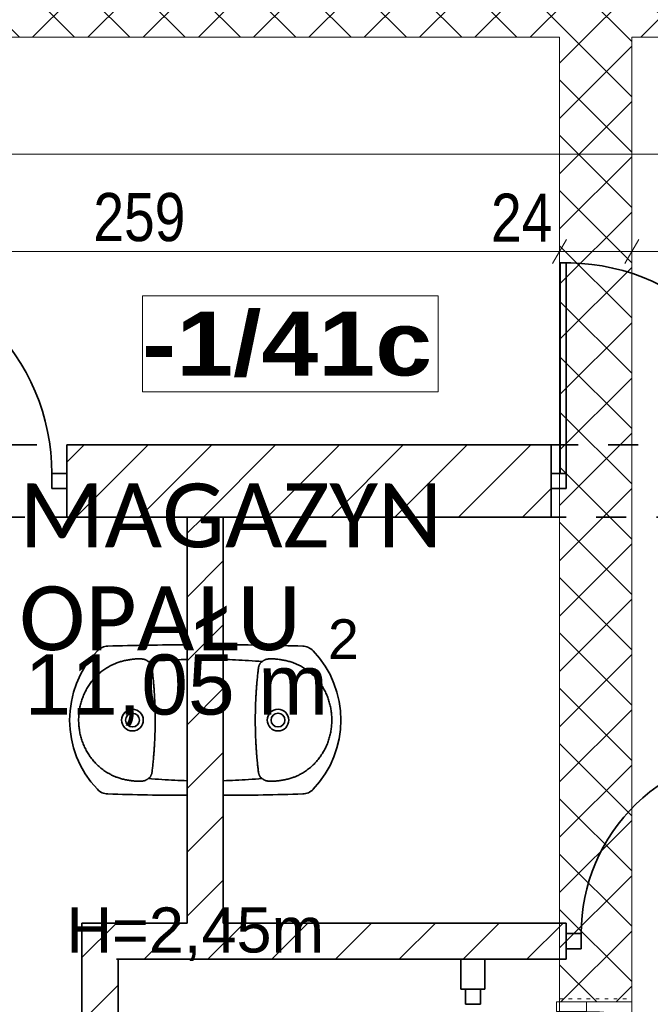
# Model space of a CAD drawing. Header units: centimetres. Extents: x 18292 to 3593338517, y 11794 to 62103.
# Tile 76 of 147: x 898356164 to 898356374, y 55937 to 56265. Entities that reach past the tile are written whole.
import ezdxf

# ---------------------------------------------------------------- set-up
doc = ezdxf.new("R2010")
doc.units = ezdxf.units.CM
doc.header["$MEASUREMENT"] = 0
for name, pattern in [('Dashed-002', [20, 10, -10]), ('Kreski-Szerokie', [3, 1.2, -1.8]), ('Przerywana', [48, 24, -24])]:
    doc.linetypes.add(name, pattern=pattern)
for name, color, linetype in [('499-Wymiary i opisy', 7, 'Continuous'), ('___WYBURZENIA', 7, 'Continuous'), ('__PROJEKTOWANE', 7, 'Continuous'), ('MF-NR', 7, 'Continuous'), ('MF_NR', 7, 'Continuous'), ('MF_OPISY', 7, 'Continuous'), ('MF_WIDOK', 7, 'Continuous')]:
    doc.layers.add(name, color=color, linetype=linetype)
doc.styles.add('GENERATED_STYLE_2', font='txt')
doc.styles.add('GENERATED_STYLE_4', font='txt')
doc.styles.add('GENERATED_STYLE_5', font='txt')
doc.styles.add('GENERATED_STYLE_7', font='txt')
doc.dimstyles.new('GENERATED_STYLE__1', dxfattribs={"dimtxt": 16, "dimasz": 6.08, "dimexe": 0.18, "dimexo": 0.0625, "dimgap": 0.09, "dimtad": 1, "dimtih": 1, "dimtoh": 1, "dimdec": 0, "dimzin": 0, "dimdsep": 46, "dimtxsty": 'GENERATED_STYLE_4', "dimblk": 'ARROWHEAD_2', "dimblk1": 'ARROWHEAD_2', "dimblk2": 'ARROWHEAD_2', "dimcen": 0.09, "dimse1": 1, "dimse2": 1, "dimclrd": 7, "dimclre": 7, "dimclrt": 7, "dimadec": 0, "dimazin": 0, "dimtfac": 1, "dimtdec": 4, "dimtmove": 0, "dimatfit": 3, "dimfxl": 0, "dimtolj": 1, "dimtzin": 0, "dimarcsym": 0})
pattern_1 = [(45, (903196041.254, 3898003.605), (-10.606601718, 10.606601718), [])]
pattern_2 = [(45, (903196041.254, 3898003.605), (-9.192387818, 9.192387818), []), (135, (903196041.254, 3898003.605), (9.192387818, 9.192387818), [])]

# ---------------------------------------------------------------- blocks, each defined once
blk = doc.blocks.new('Drzwi metalowe 21_4')
at = {"layer": '__PROJEKTOWANE', "color": 7, "linetype": 'Continuous', "lineweight": 13}
blk.add_line((41.8, 0), (41.8, 83.6), dxfattribs=at)
at = {"layer": '__PROJEKTOWANE', "color": 150, "linetype": 'Continuous', "lineweight": 13}
for p, q in [((-45, 15), (-49.3, 15)), ((-45, 15), (-49.3, 15)), ((-45, 15), (-45, 0)), ((-45, 15), (-45, 0)), ((-45, 15), (-45, 0)), ((45, 15), (45, 0)), ((45, 15), (45, 0)), ((45, 15), (45, 0)), ((45, 15), (49.3, 15)), ((45, 15), (49.3, 15)), ((-45, 0), (-45, -9)), ((-45, 0), (-45, -9)), ((45, 0), (45, -9)), ((45, 0), (45, -9)), ((-45, -9), (-49.3, -9)), ((-45, -9), (-49.3, -9)), ((45, -9), (49.3, -9)), ((45, -9), (49.3, -9))]:
    blk.add_line(p, q, dxfattribs=at)
at = {"layer": '__PROJEKTOWANE', "color": 7, "linetype": 'Przerywana', "lineweight": 13}
for p, q in [((-45, 15), (45, 15)), ((-45, -9), (45, -9))]:
    blk.add_line(p, q, dxfattribs=at)
at = {"layer": '__PROJEKTOWANE', "color": 7, "linetype": 'Continuous', "lineweight": 15}
for p, q in [((-41.8, 0), (-45, 0)), ((-45, 0), (-45, -10)), ((-41.8, -10), (-41.8, 0)), ((45, 0), (41.8, 0)), ((41.8, 0), (41.8, -10)), ((45, -10), (45, 0)), ((-45, -10), (-41.8, -10)), ((41.8, -10), (45, -10))]:
    blk.add_line(p, q, dxfattribs=at)
at = {"layer": '__PROJEKTOWANE', "color": 7, "linetype": 'Continuous', "lineweight": 13}
blk.add_arc((41.8, 0), 83.6, 90, 180, dxfattribs=at)
blk = doc.blocks.new('*D360', base_point=(903196041.25, 3898003.61))
at = {"layer": '499-Wymiary i opisy', "color": 7, "linetype": 'Continuous', "lineweight": 13}
for p, q in [((898356087.28, 56191.79), (898356082.66, 56183.79)), ((898356084.97, 56181.79), (898356084.97, 56193.79)), ((898356346.1, 56191.79), (898356341.48, 56183.79)), ((898356343.79, 56181.79), (898356343.79, 56193.79)), ((898356081.06, 56187.79), (898356084.97, 56187.79)), ((898356084.97, 56187.79), (898356343.79, 56187.79))]:
    blk.add_line(p, q, dxfattribs=at)
at = {"layer": '499-Wymiary i opisy', "color": 7, "lineweight": 13, "char_height": 16, "attachment_point": 7, "style": 'GENERATED_STYLE_4'}
for s, insert in [('\\A1;{\\pql;\\fArial Narrow|b0|i0|c238|p34;259}', (898356188.78, 56190.99)), ('\\A1;{\\pql;\\fArial Narrow|b0|i0|c238|p34;24}', (898356321, 56190.99))]:
    blk.add_mtext(s, dxfattribs=dict(at, insert=insert))
blk = doc.blocks.new('ARROWHEAD_2')
at = {"color": 0, "linetype": 'Continuous', "lineweight": 0}
for p, q in [((-0.378, -0.655), (0.378, 0.655)), ((0, 0), (-1, 0))]:
    blk.add_line(p, q, dxfattribs=at)
blk = doc.blocks.new('*D361', base_point=(903196041.25, 3898003.61))
at = {"layer": '499-Wymiary i opisy', "color": 7, "linetype": 'Continuous', "lineweight": 13}
for p, q in [((898356346.1, 56191.79), (898356341.48, 56183.79)), ((898356343.79, 56181.79), (898356343.79, 56193.79)), ((898356370.1, 56191.79), (898356365.48, 56183.79)), ((898356367.79, 56181.79), (898356367.79, 56193.79)), ((898356343.79, 56187.79), (898356367.79, 56187.79))]:
    blk.add_line(p, q, dxfattribs=at)
blk = doc.blocks.new('*D362', base_point=(903196041.25, 3898003.61))
at = {"layer": '499-Wymiary i opisy', "color": 7, "linetype": 'Continuous', "lineweight": 13}
for p, q in [((898356370.1, 56191.79), (898356365.48, 56183.79)), ((898356367.79, 56181.79), (898356367.79, 56193.79)), ((898356651.28, 56191.79), (898356646.66, 56183.79)), ((898356648.97, 56181.79), (898356648.97, 56193.79)), ((898356367.79, 56187.79), (898356648.97, 56187.79))]:
    blk.add_line(p, q, dxfattribs=at)
at = {"layer": '499-Wymiary i opisy', "color": 7, "lineweight": 13, "char_height": 16, "attachment_point": 7, "style": 'GENERATED_STYLE_4'}
for s, insert in [('\\A1;{\\pql;\\fArial Narrow|b0|i0|c238|p34;281}', (898356482.78, 56190.99)), ('\\A1;{\\pql;\\fArial Narrow|b0|i0|c238|p34;12}', (898356626.18, 56190.99))]:
    blk.add_mtext(s, dxfattribs=dict(at, insert=insert))

msp = doc.modelspace()

# ---------------------------------------------------------------- hatches: boundary and pattern name
at = {"layer": '___WYBURZENIA', "linetype": 'Continuous', "lineweight": 35}
h = msp.add_hatch(dxfattribs=at)
h.set_pattern_fill('bloczki_ceramiczne_0006', color=30, style=0, pattern_type=2)
h.set_pattern_definition(pattern_1)
h.paths.add_polyline_path([(898356340.97, 56123.49), (898356179.97, 56123.49), (898356179.97, 56099.49), (898356340.97, 56099.49)])
h = msp.add_hatch(dxfattribs=at)
h.set_pattern_fill('bloczki_ceramiczne_0006', color=30, style=0, pattern_type=2)
h.set_pattern_definition(pattern_1)
h.paths.add_polyline_path([(898356184.97, 55964.49), (898356184.97, 55820.49), (898356196.97, 55820.49), (898356196.97, 55952.49), (898356345.97, 55952.49), (898356345.97, 55964.49), (898356231.97, 55964.49), (898356231.97, 56099.49), (898356219.97, 56099.49), (898356219.97, 55964.49), (898356196.47, 55964.49)])
at = {"layer": '__PROJEKTOWANE', "linetype": 'Continuous', "lineweight": 0, "true_color": 0x000000}
h = msp.add_hatch(dxfattribs=at)
h.set_pattern_fill('Concrete_Block_0006', color=18, style=0, pattern_type=2)
h.set_pattern_definition(pattern_2)
h.paths.add_polyline_path([(898356084.97, 56258.99), (898356660.97, 56258.99), (898356660.97, 56282.99), (898356084.97, 56282.99)])
h = msp.add_hatch(dxfattribs=at)
h.set_pattern_fill('Concrete_Block_0006', color=18, style=0, pattern_type=2)
h.set_pattern_definition(pattern_2)
h.paths.add_polyline_path([(898356343.79, 56258.99), (898356343.79, 55938.32), (898356367.79, 55938.32), (898356367.79, 56258.99)])

# ---------------------------------------------------------------- linework, layer by layer
at = {"layer": '___WYBURZENIA', "color": 30, "linetype": 'Continuous', "lineweight": 35}
for p, q in [((898356343.97, 56113.99), (898356343.97, 56183.97)), ((898356345.97, 56113.99), (898356345.97, 56183.99)), ((898356179.97, 56123.49), (898356340.97, 56123.49)), ((898356179.97, 56123.49), (898356179.97, 56099.49)), ((898356340.97, 56123.49), (898356340.97, 56099.49)), ((898356174.97, 56108.99), (898356174.97, 56113.99)), ((898356174.97, 56113.99), (898356179.97, 56113.99)), ((898356345.97, 56113.99), (898356340.97, 56113.99)), ((898356345.97, 56108.99), (898356345.97, 56113.99)), ((898356179.97, 56111.49), (898356179.97, 56108.99)), ((898356340.97, 56111.49), (898356340.97, 56108.99)), ((898356179.97, 56108.99), (898356174.97, 56108.99)), ((898356340.97, 56108.99), (898356345.97, 56108.99)), ((898356340.97, 56099.49), (898356179.97, 56099.49)), ((898356219.97, 56099.49), (898356219.97, 55964.49)), ((898356231.97, 56099.49), (898356231.97, 55964.49)), ((898356219.97, 56056.99), (898356219.97, 56006.99)), ((898356231.97, 56006.99), (898356231.97, 56056.99)), ((898356184.97, 55820.49), (898356184.97, 55964.49)), ((898356184.97, 55964.49), (898356219.97, 55964.49)), ((898356196.47, 55964.49), (898356219.97, 55964.49)), ((898356231.97, 55964.49), (898356345.97, 55964.49)), ((898356345.97, 55964.49), (898356345.97, 55952.49)), ((898356350.97, 55960.99), (898356345.97, 55960.99)), ((898356350.97, 55955.99), (898356350.97, 55960.99)), ((898356345.97, 55958.49), (898356345.97, 55955.99)), ((898356345.97, 55955.99), (898356350.97, 55955.99)), ((898356184.97, 55950.49), (898356184.97, 55952.49)), ((898356196.47, 55952.49), (898356345.97, 55952.49)), ((898356196.97, 55952.49), (898356231.97, 55952.49)), ((898356196.97, 55820.49), (898356196.97, 55952.49)), ((898356310.97, 55952.49), (898356310.97, 55942.49)), ((898356318.97, 55952.49), (898356318.97, 55942.49)), ((898356310.97, 55942.49), (898356318.97, 55942.49)), ((898356314.97, 55942.49), (898356312.47, 55942.49)), ((898356312.47, 55942.49), (898356312.47, 55937.49)), ((898356317.47, 55937.49), (898356317.47, 55942.49)), ((898356312.47, 55937.49), (898356317.47, 55937.49))]:
    msp.add_line(p, q, dxfattribs=at)
at = {"layer": '___WYBURZENIA', "color": 30, "linetype": 'Dashed-002', "lineweight": 35, "flags": 128}
msp.add_lwpolyline([(898356099.97, 56123.49), (898356570.97, 56123.49), (898356570.97, 56099.49), (898356099.97, 56099.49)], close=True, dxfattribs=at)
at = {"layer": '___WYBURZENIA', "color": 30, "linetype": 'Continuous', "lineweight": 35}
for centre, radius in [((898356201.77, 56031.99), 3.6), ((898356250.17, 56031.99), 3.6), ((898356201.77, 56031.99), 2.3), ((898356250.17, 56031.99), 2.3)]:
    msp.add_circle(centre, radius, dxfattribs=at)
for centre, radius, start, end in [((898356104.97, 56113.99), 70, 0, 91.6372), ((898356345.97, 56113.99), 70, 0, 91.6372), ((898356214.17, 56031.99), 33.3, 136.2524, 223.7476), ((898356193.72, 56051.56), 5, 91.8819, 136.2524), ((898356219.97, 55252.85), 804.15, 90, 91.88192), ((898356231.97, 55252.85), 804.15, 88.11808, 90), ((898356258.21, 56051.56), 5, 43.7476, 88.1181), ((898356237.77, 56031.99), 33.3, 316.2524, 43.7476), ((898356410.97, 55960.99), 60, 88.0898, 180), ((898356193.72, 56012.42), 5, 223.7476, 268.1181), ((898356258.21, 56012.42), 5, 271.8819, 316.2524), ((898356219.97, 56811.14), 804.15, 268.11808, 270), ((898356231.97, 56811.14), 804.15, 270, 271.88192)]:
    msp.add_arc(centre, radius, start, end, dxfattribs=at)
for points in [[(898356190.45, 56055.34), (898356190.33, 56055.24), (898356190.22, 56055.13), (898356190.11, 56055.02)], [(898356190.47, 56055.36), (898356190.48, 56055.36), (898356190.44, 56055.34), (898356190.45, 56055.34)], [(898356190.64, 56055.5), (898356190.58, 56055.45), (898356190.53, 56055.41), (898356190.47, 56055.36)], [(898356261.3, 56055.5), (898356261.35, 56055.45), (898356261.41, 56055.41), (898356261.46, 56055.36)], [(898356261.46, 56055.36), (898356261.47, 56055.36), (898356261.48, 56055.34), (898356261.48, 56055.34)], [(898356261.48, 56055.34), (898356261.6, 56055.24), (898356261.72, 56055.13), (898356261.82, 56055.02)], [(898356190.45, 56008.65), (898356190.33, 56008.75), (898356190.22, 56008.85), (898356190.11, 56008.97)], [(898356190.47, 56008.63), (898356190.48, 56008.63), (898356190.44, 56008.65), (898356190.45, 56008.65)], [(898356190.64, 56008.49), (898356190.58, 56008.53), (898356190.53, 56008.58), (898356190.47, 56008.63)], [(898356261.3, 56008.49), (898356261.35, 56008.53), (898356261.41, 56008.58), (898356261.46, 56008.63)], [(898356261.46, 56008.63), (898356261.47, 56008.63), (898356261.48, 56008.65), (898356261.48, 56008.65)], [(898356261.48, 56008.65), (898356261.6, 56008.75), (898356261.72, 56008.85), (898356261.82, 56008.97)]]:
    msp.add_open_spline(points, degree=3, dxfattribs=at)
for points, knots in [([(898356196.87, 56051.11), (898356196.71, 56051.05), (898356196.54, 56050.99), (898356196.37, 56050.93), (898356196.2, 56050.87), (898356196.03, 56050.8), (898356195.86, 56050.73), (898356195.68, 56050.66), (898356195.51, 56050.58), (898356195.34, 56050.51), (898356195.17, 56050.43), (898356195, 56050.35), (898356194.83, 56050.26), (898356194.67, 56050.18), (898356194.5, 56050.1), (898356194.34, 56050.01)], [0, 0, 0, 0, 1, 1, 1, 2, 2, 2, 3, 3, 3, 4, 4, 4, 5, 5, 5, 5]), ([(898356200.8, 56052.07), (898356200.58, 56052.04), (898356200.36, 56052), (898356200.14, 56051.96), (898356199.92, 56051.92), (898356199.7, 56051.88), (898356199.48, 56051.83), (898356199.26, 56051.78), (898356199.04, 56051.73), (898356198.82, 56051.68), (898356198.6, 56051.63), (898356198.38, 56051.57), (898356198.17, 56051.51), (898356197.95, 56051.45), (898356197.73, 56051.39), (898356197.52, 56051.32), (898356197.3, 56051.25), (898356197.09, 56051.18), (898356196.87, 56051.11)], [0, 0, 0, 0, 1, 1, 1, 2, 2, 2, 3, 3, 3, 4, 4, 4, 5, 5, 5, 6, 6, 6, 6]), ([(898356201.42, 56052.16), (898356201.31, 56052.14), (898356201.21, 56052.13), (898356201.11, 56052.11), (898356201.01, 56052.1), (898356200.91, 56052.08), (898356200.8, 56052.07)], [0, 0, 0, 0, 1, 1, 1, 2, 2, 2, 2]), ([(898356205.11, 56052.27), (898356204.98, 56052.29), (898356204.86, 56052.3), (898356204.73, 56052.31), (898356204.59, 56052.32), (898356204.46, 56052.32), (898356204.32, 56052.33), (898356204.17, 56052.33), (898356204.02, 56052.34), (898356203.87, 56052.34), (898356203.7, 56052.34), (898356203.53, 56052.33), (898356203.36, 56052.33), (898356203.17, 56052.32), (898356202.98, 56052.31), (898356202.79, 56052.3), (898356202.57, 56052.28), (898356202.35, 56052.26), (898356202.14, 56052.24), (898356201.9, 56052.21), (898356201.66, 56052.19), (898356201.42, 56052.16)], [0, 0, 0, 0, 1, 1, 1, 2, 2, 2, 3, 3, 3, 4, 4, 4, 5, 5, 5, 6, 6, 6, 7, 7, 7, 7]), ([(898356206.99, 56051.44), (898356206.95, 56051.47), (898356206.91, 56051.51), (898356206.87, 56051.54), (898356206.83, 56051.58), (898356206.79, 56051.61), (898356206.74, 56051.65), (898356206.7, 56051.68), (898356206.65, 56051.72), (898356206.61, 56051.75), (898356206.56, 56051.78), (898356206.51, 56051.81), (898356206.47, 56051.84), (898356206.42, 56051.86), (898356206.38, 56051.89), (898356206.33, 56051.92), (898356206.29, 56051.94), (898356206.24, 56051.96), (898356206.2, 56051.99), (898356206.15, 56052.01), (898356206.1, 56052.03), (898356206.06, 56052.05), (898356206.01, 56052.07), (898356205.97, 56052.09), (898356205.92, 56052.1), (898356205.87, 56052.12), (898356205.83, 56052.14), (898356205.78, 56052.15), (898356205.73, 56052.16), (898356205.69, 56052.18), (898356205.64, 56052.19), (898356205.59, 56052.2), (898356205.54, 56052.21), (898356205.5, 56052.22), (898356205.45, 56052.23), (898356205.4, 56052.24), (898356205.36, 56052.24), (898356205.31, 56052.25), (898356205.27, 56052.25), (898356205.23, 56052.26), (898356205.19, 56052.26), (898356205.15, 56052.27), (898356205.11, 56052.27)], [0, 0, 0, 0, 1, 1, 1, 2, 2, 2, 3, 3, 3, 4, 4, 4, 5, 5, 5, 6, 6, 6, 7, 7, 7, 8, 8, 8, 9, 9, 9, 10, 10, 10, 11, 11, 11, 12, 12, 12, 13, 13, 13, 14, 14, 14, 14]), ([(898356206.99, 56051.44), (898356208.51, 56051.56), (898356210.03, 56051.66), (898356211.56, 56051.76), (898356213, 56051.85), (898356214.44, 56051.93), (898356215.88, 56052), (898356217.24, 56052.07), (898356218.61, 56052.13), (898356219.97, 56052.18)], [0, 0, 0, 0, 1, 1, 1, 2, 2, 2, 3, 3, 3, 3]), ([(898356207.65, 56050.96), (898356207.62, 56050.99), (898356207.59, 56051.02), (898356207.56, 56051.05), (898356207.52, 56051.08), (898356207.48, 56051.12), (898356207.45, 56051.15), (898356207.4, 56051.18), (898356207.36, 56051.21), (898356207.31, 56051.25), (898356207.26, 56051.28), (898356207.21, 56051.32), (898356207.15, 56051.35), (898356207.1, 56051.38), (898356207.05, 56051.41), (898356206.99, 56051.44)], [0, 0, 0, 0, 1, 1, 1, 2, 2, 2, 3, 3, 3, 4, 4, 4, 5, 5, 5, 5]), ([(898356208.29, 56049.17), (898356208.28, 56049.23), (898356208.28, 56049.3), (898356208.27, 56049.36), (898356208.25, 56049.43), (898356208.24, 56049.49), (898356208.23, 56049.55), (898356208.22, 56049.61), (898356208.2, 56049.68), (898356208.19, 56049.74), (898356208.17, 56049.8), (898356208.16, 56049.86), (898356208.14, 56049.92), (898356208.12, 56049.98), (898356208.1, 56050.04), (898356208.08, 56050.1), (898356208.06, 56050.16), (898356208.03, 56050.22), (898356208.01, 56050.28), (898356207.99, 56050.34), (898356207.96, 56050.4), (898356207.93, 56050.46), (898356207.91, 56050.51), (898356207.88, 56050.57), (898356207.85, 56050.63), (898356207.82, 56050.68), (898356207.79, 56050.74), (898356207.76, 56050.8), (898356207.72, 56050.85), (898356207.69, 56050.91), (898356207.65, 56050.96)], [0, 0, 0, 0, 1, 1, 1, 2, 2, 2, 3, 3, 3, 4, 4, 4, 5, 5, 5, 6, 6, 6, 7, 7, 7, 8, 8, 8, 9, 9, 9, 10, 10, 10, 10]), ([(898356244.94, 56051.44), (898356243.42, 56051.56), (898356241.9, 56051.66), (898356240.38, 56051.76), (898356238.94, 56051.85), (898356237.49, 56051.93), (898356236.05, 56052), (898356234.69, 56052.07), (898356233.33, 56052.13), (898356231.97, 56052.18)], [0, 0, 0, 0, 1, 1, 1, 2, 2, 2, 3, 3, 3, 3]), ([(898356243.64, 56049.17), (898356243.65, 56049.23), (898356243.66, 56049.3), (898356243.67, 56049.36), (898356243.68, 56049.43), (898356243.69, 56049.49), (898356243.71, 56049.55), (898356243.72, 56049.61), (898356243.73, 56049.68), (898356243.75, 56049.74), (898356243.76, 56049.8), (898356243.78, 56049.86), (898356243.8, 56049.92), (898356243.82, 56049.98), (898356243.84, 56050.04), (898356243.86, 56050.1), (898356243.88, 56050.16), (898356243.9, 56050.22), (898356243.93, 56050.28), (898356243.95, 56050.34), (898356243.97, 56050.4), (898356244, 56050.46), (898356244.03, 56050.51), (898356244.06, 56050.57), (898356244.09, 56050.63), (898356244.12, 56050.68), (898356244.15, 56050.74), (898356244.18, 56050.8), (898356244.21, 56050.85), (898356244.25, 56050.91), (898356244.28, 56050.96)], [0, 0, 0, 0, 1, 1, 1, 2, 2, 2, 3, 3, 3, 4, 4, 4, 5, 5, 5, 6, 6, 6, 7, 7, 7, 8, 8, 8, 9, 9, 9, 10, 10, 10, 10]), ([(898356244.28, 56050.96), (898356244.31, 56050.99), (898356244.34, 56051.02), (898356244.38, 56051.05), (898356244.41, 56051.08), (898356244.45, 56051.12), (898356244.49, 56051.15), (898356244.53, 56051.18), (898356244.58, 56051.21), (898356244.63, 56051.25), (898356244.68, 56051.28), (898356244.73, 56051.32), (898356244.78, 56051.35), (898356244.84, 56051.38), (898356244.89, 56051.41), (898356244.94, 56051.44)], [0, 0, 0, 0, 1, 1, 1, 2, 2, 2, 3, 3, 3, 4, 4, 4, 5, 5, 5, 5]), ([(898356244.94, 56051.44), (898356244.98, 56051.47), (898356245.02, 56051.51), (898356245.06, 56051.54), (898356245.11, 56051.58), (898356245.15, 56051.61), (898356245.19, 56051.65), (898356245.24, 56051.68), (898356245.28, 56051.72), (898356245.33, 56051.75), (898356245.38, 56051.78), (898356245.42, 56051.81), (898356245.47, 56051.84), (898356245.51, 56051.86), (898356245.56, 56051.89), (898356245.6, 56051.92), (898356245.65, 56051.94), (898356245.69, 56051.96), (898356245.74, 56051.99), (898356245.79, 56052.01), (898356245.83, 56052.03), (898356245.88, 56052.05), (898356245.92, 56052.07), (898356245.97, 56052.09), (898356246.02, 56052.1), (898356246.06, 56052.12), (898356246.11, 56052.14), (898356246.15, 56052.15), (898356246.2, 56052.16), (898356246.25, 56052.18), (898356246.3, 56052.19), (898356246.34, 56052.2), (898356246.39, 56052.21), (898356246.44, 56052.22), (898356246.49, 56052.23), (898356246.53, 56052.24), (898356246.58, 56052.24), (898356246.62, 56052.25), (898356246.67, 56052.25), (898356246.71, 56052.26), (898356246.75, 56052.26), (898356246.79, 56052.27), (898356246.83, 56052.27)], [0, 0, 0, 0, 1, 1, 1, 2, 2, 2, 3, 3, 3, 4, 4, 4, 5, 5, 5, 6, 6, 6, 7, 7, 7, 8, 8, 8, 9, 9, 9, 10, 10, 10, 11, 11, 11, 12, 12, 12, 13, 13, 13, 14, 14, 14, 14]), ([(898356246.83, 56052.27), (898356246.95, 56052.29), (898356247.08, 56052.3), (898356247.2, 56052.31), (898356247.34, 56052.32), (898356247.48, 56052.32), (898356247.62, 56052.33), (898356247.77, 56052.33), (898356247.92, 56052.34), (898356248.07, 56052.34), (898356248.24, 56052.34), (898356248.41, 56052.33), (898356248.57, 56052.33), (898356248.77, 56052.32), (898356248.96, 56052.31), (898356249.15, 56052.3), (898356249.36, 56052.28), (898356249.58, 56052.26), (898356249.8, 56052.24), (898356250.04, 56052.21), (898356250.28, 56052.19), (898356250.52, 56052.16)], [0, 0, 0, 0, 1, 1, 1, 2, 2, 2, 3, 3, 3, 4, 4, 4, 5, 5, 5, 6, 6, 6, 7, 7, 7, 7]), ([(898356250.52, 56052.16), (898356250.62, 56052.14), (898356250.72, 56052.13), (898356250.83, 56052.11), (898356250.93, 56052.1), (898356251.03, 56052.08), (898356251.13, 56052.07)], [0, 0, 0, 0, 1, 1, 1, 2, 2, 2, 2]), ([(898356251.13, 56052.07), (898356251.35, 56052.04), (898356251.57, 56052), (898356251.79, 56051.96), (898356252.02, 56051.92), (898356252.24, 56051.88), (898356252.46, 56051.83), (898356252.68, 56051.78), (898356252.89, 56051.73), (898356253.11, 56051.68), (898356253.33, 56051.63), (898356253.55, 56051.57), (898356253.77, 56051.51), (898356253.99, 56051.45), (898356254.2, 56051.39), (898356254.42, 56051.32), (898356254.63, 56051.25), (898356254.85, 56051.18), (898356255.06, 56051.11)], [0, 0, 0, 0, 1, 1, 1, 2, 2, 2, 3, 3, 3, 4, 4, 4, 5, 5, 5, 6, 6, 6, 6]), ([(898356255.06, 56051.11), (898356255.23, 56051.05), (898356255.4, 56050.99), (898356255.56, 56050.93), (898356255.74, 56050.87), (898356255.91, 56050.8), (898356256.08, 56050.73), (898356256.25, 56050.66), (898356256.42, 56050.58), (898356256.59, 56050.51), (898356256.76, 56050.43), (898356256.93, 56050.35), (898356257.1, 56050.26), (898356257.27, 56050.18), (898356257.43, 56050.1), (898356257.59, 56050.01)], [0, 0, 0, 0, 1, 1, 1, 2, 2, 2, 3, 3, 3, 4, 4, 4, 5, 5, 5, 5]), ([(898356194.34, 56050.01), (898356194.1, 56049.88), (898356193.87, 56049.75), (898356193.64, 56049.61), (898356193.4, 56049.47), (898356193.17, 56049.33), (898356192.95, 56049.18), (898356192.72, 56049.03), (898356192.5, 56048.87), (898356192.28, 56048.72), (898356192.06, 56048.56), (898356191.84, 56048.4), (898356191.62, 56048.23), (898356191.41, 56048.06), (898356191.2, 56047.89), (898356190.99, 56047.72), (898356190.79, 56047.54), (898356190.58, 56047.36), (898356190.38, 56047.18), (898356190.18, 56047), (898356189.99, 56046.81), (898356189.8, 56046.62), (898356189.61, 56046.43), (898356189.42, 56046.23), (898356189.24, 56046.04), (898356189.06, 56045.84), (898356188.88, 56045.64), (898356188.71, 56045.43), (898356188.53, 56045.23), (898356188.36, 56045.02), (898356188.2, 56044.81), (898356188.03, 56044.6), (898356187.87, 56044.38), (898356187.71, 56044.16), (898356187.56, 56043.94), (898356187.4, 56043.72), (898356187.25, 56043.49), (898356187.11, 56043.27), (898356186.96, 56043.04), (898356186.82, 56042.8), (898356186.68, 56042.57), (898356186.54, 56042.33), (898356186.41, 56042.09), (898356186.28, 56041.85), (898356186.15, 56041.6), (898356186.03, 56041.35), (898356185.91, 56041.11), (898356185.79, 56040.86), (898356185.68, 56040.61), (898356185.57, 56040.36), (898356185.47, 56040.11), (898356185.36, 56039.86), (898356185.26, 56039.61), (898356185.17, 56039.35), (898356185.08, 56039.1), (898356184.99, 56038.84), (898356184.91, 56038.59), (898356184.83, 56038.33), (898356184.75, 56038.07), (898356184.67, 56037.81), (898356184.6, 56037.55), (898356184.53, 56037.29), (898356184.47, 56037.03), (898356184.41, 56036.77), (898356184.35, 56036.51), (898356184.3, 56036.24), (898356184.25, 56035.98), (898356184.2, 56035.71), (898356184.15, 56035.45), (898356184.11, 56035.18), (898356184.07, 56034.92), (898356184.04, 56034.65), (898356184.01, 56034.38), (898356183.98, 56034.12), (898356183.96, 56033.85), (898356183.94, 56033.58), (898356183.92, 56033.32), (898356183.9, 56033.05), (898356183.89, 56032.79), (898356183.88, 56032.52), (898356183.88, 56032.26), (898356183.88, 56031.99)], [0, 0, 0, 0, 1, 1, 1, 2, 2, 2, 3, 3, 3, 4, 4, 4, 5, 5, 5, 6, 6, 6, 7, 7, 7, 8, 8, 8, 9, 9, 9, 10, 10, 10, 11, 11, 11, 12, 12, 12, 13, 13, 13, 14, 14, 14, 15, 15, 15, 16, 16, 16, 17, 17, 17, 18, 18, 18, 19, 19, 19, 20, 20, 20, 21, 21, 21, 22, 22, 22, 23, 23, 23, 24, 24, 24, 25, 25, 25, 26, 26, 26, 27, 27, 27, 27]), ([(898356209.33, 56031.99), (898356209.33, 56032.78), (898356209.32, 56033.56), (898356209.31, 56034.34), (898356209.29, 56035.05), (898356209.28, 56035.76), (898356209.26, 56036.47), (898356209.24, 56037.1), (898356209.21, 56037.72), (898356209.18, 56038.35), (898356209.16, 56038.9), (898356209.13, 56039.46), (898356209.1, 56040.01), (898356209.07, 56040.51), (898356209.04, 56041), (898356209.01, 56041.5), (898356208.98, 56041.94), (898356208.95, 56042.38), (898356208.92, 56042.82), (898356208.89, 56043.22), (898356208.85, 56043.62), (898356208.82, 56044.02), (898356208.79, 56044.38), (898356208.76, 56044.74), (898356208.73, 56045.1), (898356208.7, 56045.42), (898356208.66, 56045.75), (898356208.63, 56046.07), (898356208.6, 56046.37), (898356208.57, 56046.66), (898356208.54, 56046.96), (898356208.51, 56047.23), (898356208.48, 56047.5), (898356208.45, 56047.77), (898356208.43, 56048.01), (898356208.4, 56048.26), (898356208.37, 56048.5), (898356208.35, 56048.72), (898356208.32, 56048.95), (898356208.29, 56049.17)], [0, 0, 0, 0, 1, 1, 1, 2, 2, 2, 3, 3, 3, 4, 4, 4, 5, 5, 5, 6, 6, 6, 7, 7, 7, 8, 8, 8, 9, 9, 9, 10, 10, 10, 11, 11, 11, 12, 12, 12, 13, 13, 13, 13]), ([(898356242.61, 56031.99), (898356242.61, 56032.78), (898356242.62, 56033.56), (898356242.63, 56034.34), (898356242.64, 56035.05), (898356242.66, 56035.76), (898356242.68, 56036.47), (898356242.7, 56037.1), (898356242.72, 56037.72), (898356242.75, 56038.35), (898356242.78, 56038.9), (898356242.8, 56039.46), (898356242.83, 56040.01), (898356242.86, 56040.51), (898356242.89, 56041), (898356242.93, 56041.5), (898356242.95, 56041.94), (898356242.99, 56042.38), (898356243.02, 56042.82), (898356243.05, 56043.22), (898356243.08, 56043.62), (898356243.12, 56044.02), (898356243.15, 56044.38), (898356243.18, 56044.74), (898356243.21, 56045.1), (898356243.24, 56045.42), (898356243.27, 56045.75), (898356243.3, 56046.07), (898356243.33, 56046.37), (898356243.36, 56046.66), (898356243.39, 56046.96), (898356243.42, 56047.23), (898356243.45, 56047.5), (898356243.48, 56047.77), (898356243.51, 56048.01), (898356243.53, 56048.26), (898356243.56, 56048.5), (898356243.59, 56048.72), (898356243.62, 56048.95), (898356243.64, 56049.17)], [0, 0, 0, 0, 1, 1, 1, 2, 2, 2, 3, 3, 3, 4, 4, 4, 5, 5, 5, 6, 6, 6, 7, 7, 7, 8, 8, 8, 9, 9, 9, 10, 10, 10, 11, 11, 11, 12, 12, 12, 13, 13, 13, 13]), ([(898356257.59, 56050.01), (898356257.83, 56049.88), (898356258.07, 56049.75), (898356258.3, 56049.61), (898356258.53, 56049.47), (898356258.76, 56049.33), (898356258.99, 56049.18), (898356259.22, 56049.03), (898356259.44, 56048.87), (898356259.66, 56048.72), (898356259.88, 56048.56), (898356260.1, 56048.4), (898356260.31, 56048.23), (898356260.53, 56048.06), (898356260.74, 56047.89), (898356260.94, 56047.72), (898356261.15, 56047.54), (898356261.35, 56047.36), (898356261.55, 56047.18), (898356261.75, 56047), (898356261.95, 56046.81), (898356262.14, 56046.62), (898356262.33, 56046.43), (898356262.51, 56046.23), (898356262.7, 56046.04), (898356262.88, 56045.84), (898356263.06, 56045.64), (898356263.23, 56045.43), (898356263.4, 56045.23), (898356263.57, 56045.02), (898356263.74, 56044.81), (898356263.9, 56044.6), (898356264.06, 56044.38), (898356264.22, 56044.16), (898356264.38, 56043.94), (898356264.53, 56043.72), (898356264.68, 56043.49), (898356264.83, 56043.27), (898356264.98, 56043.04), (898356265.12, 56042.8), (898356265.26, 56042.57), (898356265.39, 56042.33), (898356265.52, 56042.09), (898356265.66, 56041.85), (898356265.78, 56041.6), (898356265.91, 56041.35), (898356266.03, 56041.11), (898356266.14, 56040.86), (898356266.25, 56040.61), (898356266.36, 56040.36), (898356266.47, 56040.11), (898356266.57, 56039.86), (898356266.67, 56039.61), (898356266.77, 56039.35), (898356266.86, 56039.1), (898356266.94, 56038.84), (898356267.03, 56038.59), (898356267.11, 56038.33), (898356267.19, 56038.07), (898356267.26, 56037.81), (898356267.33, 56037.55), (898356267.4, 56037.29), (898356267.47, 56037.03), (898356267.53, 56036.77), (898356267.59, 56036.51), (898356267.64, 56036.24), (898356267.69, 56035.98), (898356267.74, 56035.71), (898356267.78, 56035.45), (898356267.82, 56035.18), (898356267.86, 56034.92), (898356267.9, 56034.65), (898356267.93, 56034.38), (898356267.96, 56034.12), (898356267.98, 56033.85), (898356268, 56033.58), (898356268.02, 56033.32), (898356268.03, 56033.05), (898356268.04, 56032.79), (898356268.05, 56032.52), (898356268.06, 56032.26), (898356268.06, 56031.99)], [0, 0, 0, 0, 1, 1, 1, 2, 2, 2, 3, 3, 3, 4, 4, 4, 5, 5, 5, 6, 6, 6, 7, 7, 7, 8, 8, 8, 9, 9, 9, 10, 10, 10, 11, 11, 11, 12, 12, 12, 13, 13, 13, 14, 14, 14, 15, 15, 15, 16, 16, 16, 17, 17, 17, 18, 18, 18, 19, 19, 19, 20, 20, 20, 21, 21, 21, 22, 22, 22, 23, 23, 23, 24, 24, 24, 25, 25, 25, 26, 26, 26, 27, 27, 27, 27]), ([(898356194.34, 56013.98), (898356194.1, 56014.11), (898356193.87, 56014.24), (898356193.64, 56014.38), (898356193.4, 56014.52), (898356193.17, 56014.66), (898356192.95, 56014.81), (898356192.72, 56014.96), (898356192.5, 56015.11), (898356192.28, 56015.27), (898356192.06, 56015.43), (898356191.84, 56015.59), (898356191.62, 56015.76), (898356191.41, 56015.92), (898356191.2, 56016.1), (898356190.99, 56016.27), (898356190.79, 56016.45), (898356190.58, 56016.63), (898356190.38, 56016.81), (898356190.18, 56016.99), (898356189.99, 56017.18), (898356189.8, 56017.37), (898356189.61, 56017.56), (898356189.42, 56017.75), (898356189.24, 56017.95), (898356189.06, 56018.15), (898356188.88, 56018.35), (898356188.71, 56018.55), (898356188.53, 56018.76), (898356188.36, 56018.97), (898356188.2, 56019.18), (898356188.03, 56019.39), (898356187.87, 56019.6), (898356187.71, 56019.82), (898356187.56, 56020.04), (898356187.4, 56020.27), (898356187.25, 56020.49), (898356187.11, 56020.72), (898356186.96, 56020.95), (898356186.82, 56021.19), (898356186.68, 56021.42), (898356186.54, 56021.66), (898356186.41, 56021.9), (898356186.28, 56022.14), (898356186.15, 56022.39), (898356186.03, 56022.63), (898356185.91, 56022.88), (898356185.79, 56023.13), (898356185.68, 56023.38), (898356185.57, 56023.63), (898356185.47, 56023.88), (898356185.36, 56024.13), (898356185.26, 56024.38), (898356185.17, 56024.63), (898356185.08, 56024.89), (898356184.99, 56025.14), (898356184.91, 56025.4), (898356184.83, 56025.66), (898356184.75, 56025.91), (898356184.67, 56026.17), (898356184.6, 56026.43), (898356184.53, 56026.69), (898356184.47, 56026.96), (898356184.41, 56027.22), (898356184.35, 56027.48), (898356184.3, 56027.75), (898356184.25, 56028.01), (898356184.2, 56028.28), (898356184.15, 56028.54), (898356184.11, 56028.81), (898356184.07, 56029.07), (898356184.04, 56029.34), (898356184.01, 56029.6), (898356183.98, 56029.87), (898356183.96, 56030.14), (898356183.94, 56030.4), (898356183.92, 56030.67), (898356183.9, 56030.93), (898356183.89, 56031.2), (898356183.88, 56031.46), (898356183.88, 56031.73), (898356183.88, 56031.99)], [0, 0, 0, 0, 1, 1, 1, 2, 2, 2, 3, 3, 3, 4, 4, 4, 5, 5, 5, 6, 6, 6, 7, 7, 7, 8, 8, 8, 9, 9, 9, 10, 10, 10, 11, 11, 11, 12, 12, 12, 13, 13, 13, 14, 14, 14, 15, 15, 15, 16, 16, 16, 17, 17, 17, 18, 18, 18, 19, 19, 19, 20, 20, 20, 21, 21, 21, 22, 22, 22, 23, 23, 23, 24, 24, 24, 25, 25, 25, 26, 26, 26, 27, 27, 27, 27]), ([(898356209.33, 56031.99), (898356209.33, 56031.21), (898356209.32, 56030.43), (898356209.31, 56029.64), (898356209.29, 56028.93), (898356209.28, 56028.22), (898356209.26, 56027.51), (898356209.24, 56026.89), (898356209.21, 56026.26), (898356209.18, 56025.64), (898356209.16, 56025.08), (898356209.13, 56024.53), (898356209.1, 56023.97), (898356209.07, 56023.48), (898356209.04, 56022.99), (898356209.01, 56022.49), (898356208.98, 56022.05), (898356208.95, 56021.61), (898356208.92, 56021.16), (898356208.89, 56020.76), (898356208.85, 56020.37), (898356208.82, 56019.97), (898356208.79, 56019.61), (898356208.76, 56019.25), (898356208.73, 56018.89), (898356208.7, 56018.57), (898356208.66, 56018.24), (898356208.63, 56017.91), (898356208.6, 56017.62), (898356208.57, 56017.32), (898356208.54, 56017.03), (898356208.51, 56016.76), (898356208.48, 56016.49), (898356208.45, 56016.22), (898356208.43, 56015.98), (898356208.4, 56015.73), (898356208.37, 56015.49), (898356208.35, 56015.26), (898356208.32, 56015.04), (898356208.29, 56014.82)], [0, 0, 0, 0, 1, 1, 1, 2, 2, 2, 3, 3, 3, 4, 4, 4, 5, 5, 5, 6, 6, 6, 7, 7, 7, 8, 8, 8, 9, 9, 9, 10, 10, 10, 11, 11, 11, 12, 12, 12, 13, 13, 13, 13]), ([(898356242.61, 56031.99), (898356242.61, 56031.21), (898356242.62, 56030.43), (898356242.63, 56029.64), (898356242.64, 56028.93), (898356242.66, 56028.22), (898356242.68, 56027.51), (898356242.7, 56026.89), (898356242.72, 56026.26), (898356242.75, 56025.64), (898356242.78, 56025.08), (898356242.8, 56024.53), (898356242.83, 56023.97), (898356242.86, 56023.48), (898356242.89, 56022.99), (898356242.93, 56022.49), (898356242.95, 56022.05), (898356242.99, 56021.61), (898356243.02, 56021.16), (898356243.05, 56020.76), (898356243.08, 56020.37), (898356243.12, 56019.97), (898356243.15, 56019.61), (898356243.18, 56019.25), (898356243.21, 56018.89), (898356243.24, 56018.57), (898356243.27, 56018.24), (898356243.3, 56017.91), (898356243.33, 56017.62), (898356243.36, 56017.32), (898356243.39, 56017.03), (898356243.42, 56016.76), (898356243.45, 56016.49), (898356243.48, 56016.22), (898356243.51, 56015.98), (898356243.53, 56015.73), (898356243.56, 56015.49), (898356243.59, 56015.26), (898356243.62, 56015.04), (898356243.64, 56014.82)], [0, 0, 0, 0, 1, 1, 1, 2, 2, 2, 3, 3, 3, 4, 4, 4, 5, 5, 5, 6, 6, 6, 7, 7, 7, 8, 8, 8, 9, 9, 9, 10, 10, 10, 11, 11, 11, 12, 12, 12, 13, 13, 13, 13]), ([(898356257.59, 56013.98), (898356257.83, 56014.11), (898356258.07, 56014.24), (898356258.3, 56014.38), (898356258.53, 56014.52), (898356258.76, 56014.66), (898356258.99, 56014.81), (898356259.22, 56014.96), (898356259.44, 56015.11), (898356259.66, 56015.27), (898356259.88, 56015.43), (898356260.1, 56015.59), (898356260.31, 56015.76), (898356260.53, 56015.92), (898356260.74, 56016.1), (898356260.94, 56016.27), (898356261.15, 56016.45), (898356261.35, 56016.63), (898356261.55, 56016.81), (898356261.75, 56016.99), (898356261.95, 56017.18), (898356262.14, 56017.37), (898356262.33, 56017.56), (898356262.51, 56017.75), (898356262.7, 56017.95), (898356262.88, 56018.15), (898356263.06, 56018.35), (898356263.23, 56018.55), (898356263.4, 56018.76), (898356263.57, 56018.97), (898356263.74, 56019.18), (898356263.9, 56019.39), (898356264.06, 56019.6), (898356264.22, 56019.82), (898356264.38, 56020.04), (898356264.53, 56020.27), (898356264.68, 56020.49), (898356264.83, 56020.72), (898356264.98, 56020.95), (898356265.12, 56021.19), (898356265.26, 56021.42), (898356265.39, 56021.66), (898356265.52, 56021.9), (898356265.66, 56022.14), (898356265.78, 56022.39), (898356265.91, 56022.63), (898356266.03, 56022.88), (898356266.14, 56023.13), (898356266.25, 56023.38), (898356266.36, 56023.63), (898356266.47, 56023.88), (898356266.57, 56024.13), (898356266.67, 56024.38), (898356266.77, 56024.63), (898356266.86, 56024.89), (898356266.94, 56025.14), (898356267.03, 56025.4), (898356267.11, 56025.66), (898356267.19, 56025.91), (898356267.26, 56026.17), (898356267.33, 56026.43), (898356267.4, 56026.69), (898356267.47, 56026.96), (898356267.53, 56027.22), (898356267.59, 56027.48), (898356267.64, 56027.75), (898356267.69, 56028.01), (898356267.74, 56028.28), (898356267.78, 56028.54), (898356267.82, 56028.81), (898356267.86, 56029.07), (898356267.9, 56029.34), (898356267.93, 56029.6), (898356267.96, 56029.87), (898356267.98, 56030.14), (898356268, 56030.4), (898356268.02, 56030.67), (898356268.03, 56030.93), (898356268.04, 56031.2), (898356268.05, 56031.46), (898356268.06, 56031.73), (898356268.06, 56031.99)], [0, 0, 0, 0, 1, 1, 1, 2, 2, 2, 3, 3, 3, 4, 4, 4, 5, 5, 5, 6, 6, 6, 7, 7, 7, 8, 8, 8, 9, 9, 9, 10, 10, 10, 11, 11, 11, 12, 12, 12, 13, 13, 13, 14, 14, 14, 15, 15, 15, 16, 16, 16, 17, 17, 17, 18, 18, 18, 19, 19, 19, 20, 20, 20, 21, 21, 21, 22, 22, 22, 23, 23, 23, 24, 24, 24, 25, 25, 25, 26, 26, 26, 27, 27, 27, 27]), ([(898356208.29, 56014.82), (898356208.28, 56014.75), (898356208.28, 56014.69), (898356208.27, 56014.63), (898356208.25, 56014.56), (898356208.24, 56014.5), (898356208.23, 56014.44), (898356208.22, 56014.37), (898356208.2, 56014.31), (898356208.19, 56014.25), (898356208.17, 56014.19), (898356208.16, 56014.13), (898356208.14, 56014.06), (898356208.12, 56014), (898356208.1, 56013.94), (898356208.08, 56013.88), (898356208.06, 56013.82), (898356208.03, 56013.76), (898356208.01, 56013.71), (898356207.99, 56013.65), (898356207.96, 56013.59), (898356207.93, 56013.53), (898356207.91, 56013.47), (898356207.88, 56013.42), (898356207.85, 56013.36), (898356207.82, 56013.3), (898356207.79, 56013.25), (898356207.76, 56013.19), (898356207.72, 56013.14), (898356207.69, 56013.08), (898356207.65, 56013.03)], [0, 0, 0, 0, 1, 1, 1, 2, 2, 2, 3, 3, 3, 4, 4, 4, 5, 5, 5, 6, 6, 6, 7, 7, 7, 8, 8, 8, 9, 9, 9, 10, 10, 10, 10]), ([(898356243.64, 56014.82), (898356243.65, 56014.75), (898356243.66, 56014.69), (898356243.67, 56014.63), (898356243.68, 56014.56), (898356243.69, 56014.5), (898356243.71, 56014.44), (898356243.72, 56014.37), (898356243.73, 56014.31), (898356243.75, 56014.25), (898356243.76, 56014.19), (898356243.78, 56014.13), (898356243.8, 56014.06), (898356243.82, 56014), (898356243.84, 56013.94), (898356243.86, 56013.88), (898356243.88, 56013.82), (898356243.9, 56013.76), (898356243.93, 56013.71), (898356243.95, 56013.65), (898356243.97, 56013.59), (898356244, 56013.53), (898356244.03, 56013.47), (898356244.06, 56013.42), (898356244.09, 56013.36), (898356244.12, 56013.3), (898356244.15, 56013.25), (898356244.18, 56013.19), (898356244.21, 56013.14), (898356244.25, 56013.08), (898356244.28, 56013.03)], [0, 0, 0, 0, 1, 1, 1, 2, 2, 2, 3, 3, 3, 4, 4, 4, 5, 5, 5, 6, 6, 6, 7, 7, 7, 8, 8, 8, 9, 9, 9, 10, 10, 10, 10]), ([(898356196.87, 56012.88), (898356196.71, 56012.94), (898356196.54, 56012.99), (898356196.37, 56013.06), (898356196.2, 56013.12), (898356196.03, 56013.19), (898356195.86, 56013.26), (898356195.68, 56013.33), (898356195.51, 56013.4), (898356195.34, 56013.48), (898356195.17, 56013.56), (898356195, 56013.64), (898356194.83, 56013.72), (898356194.67, 56013.8), (898356194.5, 56013.89), (898356194.34, 56013.98)], [0, 0, 0, 0, 1, 1, 1, 2, 2, 2, 3, 3, 3, 4, 4, 4, 5, 5, 5, 5]), ([(898356200.8, 56011.92), (898356200.58, 56011.95), (898356200.36, 56011.99), (898356200.14, 56012.03), (898356199.92, 56012.07), (898356199.7, 56012.11), (898356199.48, 56012.16), (898356199.26, 56012.21), (898356199.04, 56012.26), (898356198.82, 56012.31), (898356198.6, 56012.36), (898356198.38, 56012.42), (898356198.17, 56012.48), (898356197.95, 56012.54), (898356197.73, 56012.6), (898356197.52, 56012.67), (898356197.3, 56012.74), (898356197.09, 56012.81), (898356196.87, 56012.88)], [0, 0, 0, 0, 1, 1, 1, 2, 2, 2, 3, 3, 3, 4, 4, 4, 5, 5, 5, 6, 6, 6, 6]), ([(898356201.42, 56011.83), (898356201.31, 56011.84), (898356201.21, 56011.86), (898356201.11, 56011.87), (898356201.01, 56011.89), (898356200.91, 56011.9), (898356200.8, 56011.92)], [0, 0, 0, 0, 1, 1, 1, 2, 2, 2, 2]), ([(898356205.11, 56011.72), (898356204.98, 56011.7), (898356204.86, 56011.69), (898356204.73, 56011.68), (898356204.59, 56011.67), (898356204.46, 56011.66), (898356204.32, 56011.66), (898356204.17, 56011.65), (898356204.02, 56011.65), (898356203.87, 56011.65), (898356203.7, 56011.65), (898356203.53, 56011.65), (898356203.36, 56011.66), (898356203.17, 56011.67), (898356202.98, 56011.68), (898356202.79, 56011.69), (898356202.57, 56011.71), (898356202.35, 56011.73), (898356202.14, 56011.75), (898356201.9, 56011.77), (898356201.66, 56011.8), (898356201.42, 56011.83)], [0, 0, 0, 0, 1, 1, 1, 2, 2, 2, 3, 3, 3, 4, 4, 4, 5, 5, 5, 6, 6, 6, 7, 7, 7, 7]), ([(898356206.99, 56012.55), (898356206.95, 56012.51), (898356206.91, 56012.48), (898356206.87, 56012.44), (898356206.83, 56012.41), (898356206.79, 56012.37), (898356206.74, 56012.34), (898356206.7, 56012.3), (898356206.65, 56012.27), (898356206.61, 56012.24), (898356206.56, 56012.21), (898356206.51, 56012.18), (898356206.47, 56012.15), (898356206.42, 56012.12), (898356206.38, 56012.1), (898356206.33, 56012.07), (898356206.29, 56012.05), (898356206.24, 56012.02), (898356206.2, 56012), (898356206.15, 56011.98), (898356206.1, 56011.96), (898356206.06, 56011.94), (898356206.01, 56011.92), (898356205.97, 56011.9), (898356205.92, 56011.88), (898356205.87, 56011.87), (898356205.83, 56011.85), (898356205.78, 56011.84), (898356205.73, 56011.82), (898356205.69, 56011.81), (898356205.64, 56011.8), (898356205.59, 56011.79), (898356205.54, 56011.78), (898356205.5, 56011.77), (898356205.45, 56011.76), (898356205.4, 56011.75), (898356205.36, 56011.74), (898356205.31, 56011.74), (898356205.27, 56011.73), (898356205.23, 56011.73), (898356205.19, 56011.72), (898356205.15, 56011.72), (898356205.11, 56011.72)], [0, 0, 0, 0, 1, 1, 1, 2, 2, 2, 3, 3, 3, 4, 4, 4, 5, 5, 5, 6, 6, 6, 7, 7, 7, 8, 8, 8, 9, 9, 9, 10, 10, 10, 11, 11, 11, 12, 12, 12, 13, 13, 13, 14, 14, 14, 14]), ([(898356207.65, 56013.03), (898356207.62, 56013), (898356207.59, 56012.97), (898356207.56, 56012.94), (898356207.52, 56012.9), (898356207.48, 56012.87), (898356207.45, 56012.84), (898356207.4, 56012.81), (898356207.36, 56012.77), (898356207.31, 56012.74), (898356207.26, 56012.71), (898356207.21, 56012.67), (898356207.15, 56012.64), (898356207.1, 56012.61), (898356207.05, 56012.58), (898356206.99, 56012.55)], [0, 0, 0, 0, 1, 1, 1, 2, 2, 2, 3, 3, 3, 4, 4, 4, 5, 5, 5, 5]), ([(898356206.99, 56012.55), (898356208.51, 56012.43), (898356210.03, 56012.33), (898356211.56, 56012.23), (898356213, 56012.14), (898356214.44, 56012.06), (898356215.88, 56011.99), (898356217.24, 56011.92), (898356218.61, 56011.86), (898356219.97, 56011.81)], [0, 0, 0, 0, 1, 1, 1, 2, 2, 2, 3, 3, 3, 3]), ([(898356244.94, 56012.55), (898356243.42, 56012.43), (898356241.9, 56012.33), (898356240.38, 56012.23), (898356238.94, 56012.14), (898356237.49, 56012.06), (898356236.05, 56011.99), (898356234.69, 56011.92), (898356233.33, 56011.86), (898356231.97, 56011.81)], [0, 0, 0, 0, 1, 1, 1, 2, 2, 2, 3, 3, 3, 3]), ([(898356244.28, 56013.03), (898356244.31, 56013), (898356244.34, 56012.97), (898356244.38, 56012.94), (898356244.41, 56012.9), (898356244.45, 56012.87), (898356244.49, 56012.84), (898356244.53, 56012.81), (898356244.58, 56012.77), (898356244.63, 56012.74), (898356244.68, 56012.71), (898356244.73, 56012.67), (898356244.78, 56012.64), (898356244.84, 56012.61), (898356244.89, 56012.58), (898356244.94, 56012.55)], [0, 0, 0, 0, 1, 1, 1, 2, 2, 2, 3, 3, 3, 4, 4, 4, 5, 5, 5, 5]), ([(898356244.94, 56012.55), (898356244.98, 56012.51), (898356245.02, 56012.48), (898356245.06, 56012.44), (898356245.11, 56012.41), (898356245.15, 56012.37), (898356245.19, 56012.34), (898356245.24, 56012.3), (898356245.28, 56012.27), (898356245.33, 56012.24), (898356245.38, 56012.21), (898356245.42, 56012.18), (898356245.47, 56012.15), (898356245.51, 56012.12), (898356245.56, 56012.1), (898356245.6, 56012.07), (898356245.65, 56012.05), (898356245.69, 56012.02), (898356245.74, 56012), (898356245.79, 56011.98), (898356245.83, 56011.96), (898356245.88, 56011.94), (898356245.92, 56011.92), (898356245.97, 56011.9), (898356246.02, 56011.88), (898356246.06, 56011.87), (898356246.11, 56011.85), (898356246.15, 56011.84), (898356246.2, 56011.82), (898356246.25, 56011.81), (898356246.3, 56011.8), (898356246.34, 56011.79), (898356246.39, 56011.78), (898356246.44, 56011.77), (898356246.49, 56011.76), (898356246.53, 56011.75), (898356246.58, 56011.74), (898356246.62, 56011.74), (898356246.67, 56011.73), (898356246.71, 56011.73), (898356246.75, 56011.72), (898356246.79, 56011.72), (898356246.83, 56011.72)], [0, 0, 0, 0, 1, 1, 1, 2, 2, 2, 3, 3, 3, 4, 4, 4, 5, 5, 5, 6, 6, 6, 7, 7, 7, 8, 8, 8, 9, 9, 9, 10, 10, 10, 11, 11, 11, 12, 12, 12, 13, 13, 13, 14, 14, 14, 14]), ([(898356246.83, 56011.72), (898356246.95, 56011.7), (898356247.08, 56011.69), (898356247.2, 56011.68), (898356247.34, 56011.67), (898356247.48, 56011.66), (898356247.62, 56011.66), (898356247.77, 56011.65), (898356247.92, 56011.65), (898356248.07, 56011.65), (898356248.24, 56011.65), (898356248.41, 56011.65), (898356248.57, 56011.66), (898356248.77, 56011.67), (898356248.96, 56011.68), (898356249.15, 56011.69), (898356249.36, 56011.71), (898356249.58, 56011.73), (898356249.8, 56011.75), (898356250.04, 56011.77), (898356250.28, 56011.8), (898356250.52, 56011.83)], [0, 0, 0, 0, 1, 1, 1, 2, 2, 2, 3, 3, 3, 4, 4, 4, 5, 5, 5, 6, 6, 6, 7, 7, 7, 7]), ([(898356250.52, 56011.83), (898356250.62, 56011.84), (898356250.72, 56011.86), (898356250.83, 56011.87), (898356250.93, 56011.89), (898356251.03, 56011.9), (898356251.13, 56011.92)], [0, 0, 0, 0, 1, 1, 1, 2, 2, 2, 2]), ([(898356251.13, 56011.92), (898356251.35, 56011.95), (898356251.57, 56011.99), (898356251.79, 56012.03), (898356252.02, 56012.07), (898356252.24, 56012.11), (898356252.46, 56012.16), (898356252.68, 56012.21), (898356252.89, 56012.26), (898356253.11, 56012.31), (898356253.33, 56012.36), (898356253.55, 56012.42), (898356253.77, 56012.48), (898356253.99, 56012.54), (898356254.2, 56012.6), (898356254.42, 56012.67), (898356254.63, 56012.74), (898356254.85, 56012.81), (898356255.06, 56012.88)], [0, 0, 0, 0, 1, 1, 1, 2, 2, 2, 3, 3, 3, 4, 4, 4, 5, 5, 5, 6, 6, 6, 6]), ([(898356255.06, 56012.88), (898356255.23, 56012.94), (898356255.4, 56012.99), (898356255.56, 56013.06), (898356255.74, 56013.12), (898356255.91, 56013.19), (898356256.08, 56013.26), (898356256.25, 56013.33), (898356256.42, 56013.4), (898356256.59, 56013.48), (898356256.76, 56013.56), (898356256.93, 56013.64), (898356257.1, 56013.72), (898356257.27, 56013.8), (898356257.43, 56013.89), (898356257.59, 56013.98)], [0, 0, 0, 0, 1, 1, 1, 2, 2, 2, 3, 3, 3, 4, 4, 4, 5, 5, 5, 5])]:
    msp.add_open_spline(points, degree=3, knots=knots, dxfattribs=at)
at = {"layer": '__PROJEKTOWANE', "color": 150, "linetype": 'Continuous', "lineweight": 13}
for p, q in [((898355827.59, 56220.15), (898356644.97, 56220.15)), ((898356343.79, 55938.32), (898356343.79, 55942.62)), ((898356367.79, 55938.32), (898356367.79, 55942.62)), ((898356352.79, 55938.32), (898356343.79, 55938.32)), ((898356367.79, 55938.32), (898356352.79, 55938.32)), ((898356367.79, 55938.32), (898356352.79, 55938.32))]:
    msp.add_line(p, q, dxfattribs=at)
at = {"layer": '__PROJEKTOWANE', "color": 150, "linetype": 'Continuous', "lineweight": 13, "flags": 128}
for points in [[(898356084.97, 56258.99), (898356343.79, 56258.99)], [(898356343.79, 56258.99), (898356343.79, 55938.32)], [(898356367.79, 56258.99), (898356648.97, 56258.99)], [(898356367.79, 55938.32), (898356367.79, 56258.99)]]:
    msp.add_lwpolyline(points, dxfattribs=at)
at = {"layer": '__PROJEKTOWANE', "color": 7, "linetype": 'Kreski-Szerokie', "lineweight": 13, "flags": 128}
msp.add_lwpolyline([(898356343.79, 55939.32), (898356367.91, 55939.32)], dxfattribs=at)
at = {"layer": 'MF-NR', "color": 7, "linetype": 'Continuous', "lineweight": 13}
msp.add_line((898356303.42, 56173.05), (898356303.42, 56141.15), dxfattribs=at)
at = {"layer": 'MF_WIDOK', "color": 5, "linetype": 'Continuous', "lineweight": 15, "flags": 128}
msp.add_lwpolyline([(898356205.08, 56173.05), (898356303.42, 56173.05), (898356303.42, 56141.15), (898356205.08, 56141.15)], close=True, dxfattribs=at)

# ---------------------------------------------------------------- block references
at = {"layer": '__PROJEKTOWANE', "color": 5, "linetype": 'Continuous', "lineweight": 13, "zscale": 100, "rotation": 270}
msp.add_blockref('Drzwi metalowe 21_4', (898356352.79, 55893.32), dxfattribs=at)

# ---------------------------------------------------------------- texts
at = {"layer": '__PROJEKTOWANE', "color": 150, "linetype": 'Continuous', "lineweight": 13, "insert": (898356164.12, 56054.95), "char_height": 21.2625, "attachment_point": 7, "line_spacing_factor": 0.96463, "style": 'GENERATED_STYLE_7'}
msp.add_mtext('\\A1;{\\pql;\\fCalibri Light|b0|i0|c238|p34;MAGAZYN\\P\\pql;\\fCalibri Light|b0|i0|c238|p34;OPAŁU}', dxfattribs=at)
at = {"layer": '__PROJEKTOWANE', "color": 150, "lineweight": 13, "insert": (898356165.86, 56030.1), "char_height": 20, "attachment_point": 7, "style": 'GENERATED_STYLE_2'}
msp.add_mtext('{\\fArial|b0|i0|c238|p38;11,05 m{\\H0.66x;\\S2^  ;}}', dxfattribs=at)
at = {"layer": 'MF_NR', "color": 7, "linetype": 'Continuous', "lineweight": 13, "insert": (898356204.99, 56145.92), "char_height": 21.2625, "attachment_point": 7, "style": 'GENERATED_STYLE_5'}
msp.add_mtext('\\A1;{\\pql;\\fArial Black|b0|i0|c238|p38;-1/41c}', dxfattribs=at)
at = {"layer": 'MF_OPISY', "color": 7, "linetype": 'Continuous', "lineweight": 13, "insert": (898356222.66, 55969.71), "char_height": 15, "attachment_point": 2, "style": 'GENERATED_STYLE_2'}
msp.add_mtext('\\A1;{\\pqc;\\fArial|b0|i0|c238|p38;H=2,45m}', dxfattribs=at)

# ---------------------------------------------------------------- dimensions: what is measured, and where the dimension line sits
at = {"layer": '499-Wymiary i opisy', "color": 7, "linetype": 'Continuous', "lineweight": 13}
for base, p1, p2, picture, middle in [((898356343.79, 56187.79), (898356084.97, 56123.49), (898356343.79, 56258.99), '*D360', (898356207.07, 56198.99)), ((898356367.79, 56187.79), (898356343.79, 56258.99), (898356367.79, 56258.99), '*D361', (898356333.19, 56198.99)), ((898356648.97, 56187.79), (898356367.79, 56258.99), (898356648.97, 56258.99), '*D362', (898356501.07, 56198.99))]:
    dim = msp.add_linear_dim(base=base, p1=p1, p2=p2, dimstyle='GENERATED_STYLE__1', dxfattribs=at)
    dim.commit()
    dim.dimension.update_dxf_attribs({"geometry": picture, "text_midpoint": middle, "dimtype": 160})

doc.saveas('drawing.dxf')
